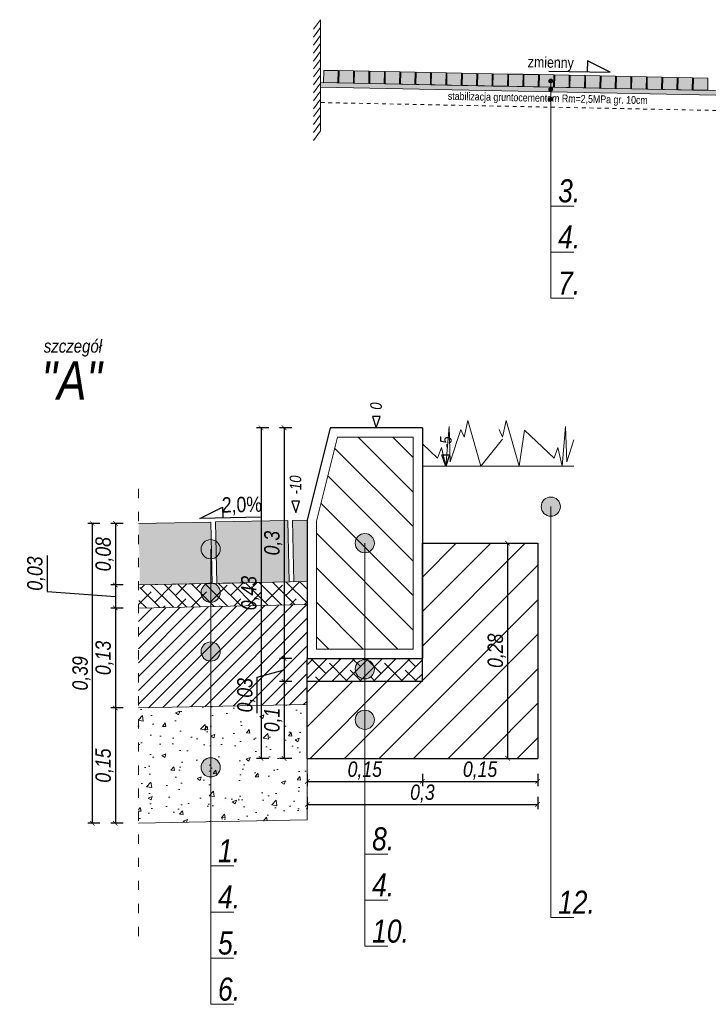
# Model space of a CAD drawing. Header units: millimetres. Extents: x 5589 to 7393, y 2837 to 4100.
# Tile 1 of 5: x 5748 to 6196, y 2837 to 3478. Entities that reach past the tile are written whole.
import ezdxf

# ---------------------------------------------------------------- set-up
doc = ezdxf.new("R2010")
doc.units = ezdxf.units.MM
doc.header["$LTSCALE"] = 0.25
for name, pattern in [('02_DONPL_Floorplan-H_revised$0$A-CZ0304_2000 DASHED', [1, 0.5, -0.5]), ('1', [0, 0]), ('ACAD_ISO03W100', [30, 12, -18]), ('ACAD_ISO10W100', [18, 12, -3, 0, -3])]:
    doc.linetypes.add(name, pattern=pattern)
for name, color, linetype, lineweight in [('!KZ_przekrój normalny', 7, 'Continuous', 13), ('!KZ_wymiary', 7, '1', 5), ('!KZ_wypełnienie', 253, 'Continuous', 13), ('KZ_linie krawędziowe obwiednie przekroj normalny', 7, 'Continuous', 9), ('KZ_opis', 7, 'Continuous', 15), ('KZ_osie', 7, 'ACAD_ISO10W100', 13), ('KZ_wymiary', 7, 'Continuous', 5), ('KZ_zieleń', 74, 'Continuous', 15)]:
    doc.layers.add(name, color=color, linetype=linetype, lineweight=lineweight)
doc.layers.add('KZ_kostka szara', color=253, linetype='Continuous')
doc.layers.add('KZ_wypełnienie szczegóły konstrukcyjne', color=7, linetype='Continuous', lineweight=0, true_color=0x7d7d7d)
doc.styles.get("Standard").update_dxf_attribs({"font": 'ARIALNI.TTF'})
doc.dimstyles.new('szczegóły konstrukcyjne 1_10', dxfattribs={"dimtxt": 10, "dimasz": 3, "dimexe": 3, "dimexo": 0, "dimgap": 1, "dimtad": 1, "dimlfac": 0.002, "dimzin": 9, "dimtxsty": 'Standard', "dimblk": 'ARCHTICK', "dimcen": 2.0005, "dimclrd": 256, "dimclrt": 256, "dimazin": 2, "dimtfac": 1, "dimtmove": 0, "dimatfit": 2, "dimfxl": 5, "dimfxlon": 1, "dimarcsym": 0})

# ---------------------------------------------------------------- blocks, each defined once
blk = doc.blocks.new('_ArchTick')
at = {"color": 0, "linetype": 'ByBlock', "const_width": 0.15}
blk.add_lwpolyline([(-0.5, -0.5), (0.5, 0.5)], dxfattribs=at)
blk = doc.blocks.new('*D311')
at = {"layer": '!KZ_wymiary', "color": 0, "lineweight": -2}
for p, q in [((5924.74, 3212.34), (5916.74, 3212.34)), ((5924.74, 3062.34), (5916.74, 3062.34))]:
    blk.add_line(p, q, dxfattribs=at)
at = {"layer": '!KZ_wymiary', "lineweight": -2}
blk.add_line((5919.74, 3212.34), (5919.74, 3062.34), dxfattribs=at)
at = {"layer": 'Defpoints', "color": 0}
for p in [(5934.74, 3212.34), (5919.74, 3062.34), (5934.74, 3062.34)]:
    blk.add_point(p, dxfattribs=at)
at = {"layer": '!KZ_wymiary', "lineweight": -2, "xscale": 3, "yscale": 3, "zscale": 3}
for p, rotation in [((5919.74, 3212.34), 90), ((5919.74, 3062.34), 270)]:
    blk.add_blockref('_ArchTick', p, dxfattribs=dict(at, rotation=rotation))
at = {"layer": '!KZ_wymiary', "insert": (5912.71, 3137.34), "char_height": 10, "attachment_point": 5, "rotation": 90}
blk.add_mtext('0,3', dxfattribs=at)
blk = doc.blocks.new('*D312')
at = {"layer": '!KZ_wymiary', "color": 0, "lineweight": -2}
for p, q in [((5924.74, 3062.34), (5916.74, 3062.34)), ((5924.74, 3047.34), (5916.74, 3047.34))]:
    blk.add_line(p, q, dxfattribs=at)
at = {"layer": '!KZ_wymiary', "lineweight": -2}
for p, q in [((5919.74, 3062.34), (5919.74, 3047.34)), ((5902.18, 3050.14), (5919.74, 3054.84)), ((5902.18, 3026.64), (5902.18, 3050.14))]:
    blk.add_line(p, q, dxfattribs=at)
at = {"layer": 'Defpoints', "color": 0}
for p in [(5934.74, 3062.34), (5919.74, 3047.34), (5934.74, 3047.34)]:
    blk.add_point(p, dxfattribs=at)
at = {"layer": '!KZ_wymiary', "lineweight": -2, "xscale": 3, "yscale": 3, "zscale": 3}
for p, rotation in [((5919.74, 3062.34), 90), ((5919.74, 3047.34), 270)]:
    blk.add_blockref('_ArchTick', p, dxfattribs=dict(at, rotation=rotation))
at = {"layer": '!KZ_wymiary', "insert": (5895.15, 3038.39), "char_height": 10, "attachment_point": 5, "rotation": 90}
blk.add_mtext('0,03', dxfattribs=at)
blk = doc.blocks.new('*D313')
at = {"layer": '!KZ_wymiary', "color": 0, "lineweight": -2}
for p, q in [((5924.74, 3047.34), (5916.74, 3047.34)), ((5924.74, 2997.34), (5916.74, 2997.34))]:
    blk.add_line(p, q, dxfattribs=at)
at = {"layer": '!KZ_wymiary', "lineweight": -2}
blk.add_line((5919.74, 3047.34), (5919.74, 2997.34), dxfattribs=at)
at = {"layer": 'Defpoints', "color": 0}
for p in [(5934.74, 3047.34), (5919.74, 2997.34), (5934.74, 2997.34)]:
    blk.add_point(p, dxfattribs=at)
at = {"layer": '!KZ_wymiary', "lineweight": -2, "xscale": 3, "yscale": 3, "zscale": 3}
for p, rotation in [((5919.74, 3047.34), 90), ((5919.74, 2997.34), 270)]:
    blk.add_blockref('_ArchTick', p, dxfattribs=dict(at, rotation=rotation))
at = {"layer": '!KZ_wymiary', "insert": (5912.71, 3022.34), "char_height": 10, "attachment_point": 5, "rotation": 90}
blk.add_mtext('0,1', dxfattribs=at)
blk = doc.blocks.new('*D314')
at = {"layer": '!KZ_wymiary', "color": 0, "lineweight": -2}
for p, q in [((6060.11, 3137.33), (6068.11, 3137.33)), ((6060.11, 2997.34), (6068.11, 2997.34))]:
    blk.add_line(p, q, dxfattribs=at)
at = {"layer": '!KZ_wymiary', "lineweight": -2}
blk.add_line((6065.11, 3137.33), (6065.11, 2997.34), dxfattribs=at)
at = {"layer": 'Defpoints', "color": 0}
for p in [(6050.11, 3137.33), (6050.11, 2997.34), (6065.11, 2997.34)]:
    blk.add_point(p, dxfattribs=at)
at = {"layer": '!KZ_wymiary', "lineweight": -2, "xscale": 3, "yscale": 3, "zscale": 3}
for p, rotation in [((6065.11, 3137.33), 90), ((6065.11, 2997.34), 270)]:
    blk.add_blockref('_ArchTick', p, dxfattribs=dict(at, rotation=rotation))
at = {"layer": '!KZ_wymiary', "insert": (6058.08, 3067.33), "char_height": 10, "attachment_point": 5, "rotation": 90}
blk.add_mtext('0,28', dxfattribs=at)
blk = doc.blocks.new('*D315')
at = {"layer": '!KZ_wymiary', "color": 0, "lineweight": -2}
for p, q in [((5934.74, 2987.34), (5934.74, 2979.34)), ((6009.74, 2987.34), (6009.74, 2979.34))]:
    blk.add_line(p, q, dxfattribs=at)
at = {"layer": '!KZ_wymiary', "lineweight": -2}
blk.add_line((5934.74, 2982.34), (6009.74, 2982.34), dxfattribs=at)
at = {"layer": 'Defpoints', "color": 0}
for p in [(6009.74, 2998.06), (5934.74, 2997.34), (6009.74, 2982.34)]:
    blk.add_point(p, dxfattribs=at)
at = {"layer": '!KZ_wymiary', "lineweight": -2, "xscale": 3, "yscale": 3, "zscale": 3, "rotation": 180}
blk.add_blockref('_ArchTick', (5934.74, 2982.34), dxfattribs=at)
at = {"layer": '!KZ_wymiary', "lineweight": -2, "xscale": 3, "yscale": 3, "zscale": 3}
blk.add_blockref('_ArchTick', (6009.74, 2982.34), dxfattribs=at)
at = {"layer": '!KZ_wymiary', "insert": (5972.24, 2989.37), "char_height": 10, "attachment_point": 5}
blk.add_mtext('0,15', dxfattribs=at)
blk = doc.blocks.new('*D316')
at = {"layer": '!KZ_wymiary', "color": 0, "lineweight": -2}
for p, q in [((5934.74, 2972.34), (5934.74, 2964.34)), ((6084.74, 2972.34), (6084.74, 2964.34))]:
    blk.add_line(p, q, dxfattribs=at)
at = {"layer": '!KZ_wymiary', "lineweight": -2}
blk.add_line((5934.74, 2967.34), (6084.74, 2967.34), dxfattribs=at)
at = {"layer": 'Defpoints', "color": 0}
for p in [(5934.74, 2982.34), (6084.74, 2982.34), (6084.74, 2967.34)]:
    blk.add_point(p, dxfattribs=at)
at = {"layer": '!KZ_wymiary', "lineweight": -2, "xscale": 3, "yscale": 3, "zscale": 3}
for p, rotation in [((5934.74, 2967.34), 180.0000001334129), ((6084.74, 2967.34), 1.334129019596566e-07)]:
    blk.add_blockref('_ArchTick', p, dxfattribs=dict(at, rotation=rotation))
at = {"layer": '!KZ_wymiary', "insert": (6009.74, 2974.37), "char_height": 10, "attachment_point": 5, "rotation": 0}
blk.add_mtext('0,3', dxfattribs=at)
blk = doc.blocks.new('*D317')
at = {"layer": '!KZ_wymiary', "color": 0, "lineweight": -2}
for p, q in [((6009.74, 2987.34), (6009.74, 2979.34)), ((6084.74, 2987.34), (6084.74, 2979.34))]:
    blk.add_line(p, q, dxfattribs=at)
at = {"layer": '!KZ_wymiary', "lineweight": -2}
blk.add_line((6009.74, 2982.34), (6084.74, 2982.34), dxfattribs=at)
at = {"layer": 'Defpoints', "color": 0}
for p in [(6009.74, 2997.3), (6084.74, 2996.76), (6084.74, 2982.34)]:
    blk.add_point(p, dxfattribs=at)
at = {"layer": '!KZ_wymiary', "lineweight": -2, "xscale": 3, "yscale": 3, "zscale": 3, "rotation": 180}
blk.add_blockref('_ArchTick', (6009.74, 2982.34), dxfattribs=at)
at = {"layer": '!KZ_wymiary', "lineweight": -2, "xscale": 3, "yscale": 3, "zscale": 3}
blk.add_blockref('_ArchTick', (6084.74, 2982.34), dxfattribs=at)
at = {"layer": '!KZ_wymiary', "insert": (6047.24, 2989.37), "char_height": 10, "attachment_point": 5}
blk.add_mtext('0,15', dxfattribs=at)
blk = doc.blocks.new('*D318')
at = {"layer": '!KZ_wymiary', "color": 0, "lineweight": -2}
for p, q in [((5814.97, 3150.14), (5806.97, 3150.14)), ((5814.97, 3110.14), (5806.97, 3110.14))]:
    blk.add_line(p, q, dxfattribs=at)
at = {"layer": '!KZ_wymiary', "lineweight": -2}
blk.add_line((5809.97, 3150.14), (5809.97, 3110.14), dxfattribs=at)
at = {"layer": 'Defpoints', "color": 0}
for p in [(5824.97, 3150.14), (5809.97, 3110.14), (5824.97, 3110.14)]:
    blk.add_point(p, dxfattribs=at)
at = {"layer": '!KZ_wymiary', "lineweight": -2, "xscale": 3, "yscale": 3, "zscale": 3}
for p, rotation in [((5809.97, 3150.14), 90), ((5809.97, 3110.14), 270)]:
    blk.add_blockref('_ArchTick', p, dxfattribs=dict(at, rotation=rotation))
at = {"layer": '!KZ_wymiary', "insert": (5802.94, 3130.14), "char_height": 10, "attachment_point": 5, "rotation": 90}
blk.add_mtext('0,08', dxfattribs=at)
blk = doc.blocks.new('*D319')
at = {"layer": '!KZ_wymiary', "lineweight": -2}
for p, q in [((5765.54, 3129.3), (5765.54, 3105.8)), ((5809.97, 3110.14), (5809.97, 3095.14)), ((5765.54, 3105.8), (5809.97, 3102.64))]:
    blk.add_line(p, q, dxfattribs=at)
at = {"layer": '!KZ_wymiary', "color": 0, "lineweight": -2}
for p, q in [((5814.97, 3110.14), (5806.97, 3110.14)), ((5814.97, 3095.14), (5806.97, 3095.14))]:
    blk.add_line(p, q, dxfattribs=at)
at = {"layer": 'Defpoints', "color": 0}
for p in [(5824.97, 3110.14), (5809.97, 3095.14), (5824.97, 3095.14)]:
    blk.add_point(p, dxfattribs=at)
at = {"layer": '!KZ_wymiary', "lineweight": -2, "xscale": 3, "yscale": 3, "zscale": 3}
for p, rotation in [((5809.97, 3110.14), 90), ((5809.97, 3095.14), 270)]:
    blk.add_blockref('_ArchTick', p, dxfattribs=dict(at, rotation=rotation))
at = {"layer": '!KZ_wymiary', "insert": (5758.51, 3117.55), "char_height": 10, "attachment_point": 5, "rotation": 90}
blk.add_mtext('0,03', dxfattribs=at)
blk = doc.blocks.new('*D320')
at = {"layer": '!KZ_wymiary', "color": 0, "lineweight": -2}
for p, q in [((5814.97, 3095.14), (5806.97, 3095.14)), ((5814.97, 3030.13), (5806.97, 3030.13))]:
    blk.add_line(p, q, dxfattribs=at)
at = {"layer": '!KZ_wymiary', "lineweight": -2}
blk.add_line((5809.97, 3095.14), (5809.97, 3030.13), dxfattribs=at)
at = {"layer": 'Defpoints', "color": 0}
for p in [(5824.97, 3095.14), (5809.97, 3030.13), (5824.97, 3030.13)]:
    blk.add_point(p, dxfattribs=at)
at = {"layer": '!KZ_wymiary', "lineweight": -2, "xscale": 3, "yscale": 3, "zscale": 3}
for p, rotation in [((5809.97, 3095.14), 90), ((5809.97, 3030.13), 270)]:
    blk.add_blockref('_ArchTick', p, dxfattribs=dict(at, rotation=rotation))
at = {"layer": '!KZ_wymiary', "insert": (5802.94, 3062.63), "char_height": 10, "attachment_point": 5, "rotation": 90}
blk.add_mtext('0,13', dxfattribs=at)
blk = doc.blocks.new('*D321')
at = {"layer": '!KZ_wymiary', "color": 0, "lineweight": -2}
for p, q in [((5799.97, 3150.14), (5791.97, 3150.14)), ((5799.97, 2955.13), (5791.97, 2955.13))]:
    blk.add_line(p, q, dxfattribs=at)
at = {"layer": '!KZ_wymiary', "lineweight": -2}
blk.add_line((5794.97, 3150.14), (5794.97, 2955.13), dxfattribs=at)
at = {"layer": 'Defpoints', "color": 0}
for p in [(5809.97, 3150.14), (5794.97, 2955.13), (5809.97, 2955.13)]:
    blk.add_point(p, dxfattribs=at)
at = {"layer": '!KZ_wymiary', "lineweight": -2, "xscale": 3, "yscale": 3, "zscale": 3}
for p, rotation in [((5794.97, 3150.14), 90), ((5794.97, 2955.13), 270)]:
    blk.add_blockref('_ArchTick', p, dxfattribs=dict(at, rotation=rotation))
at = {"layer": '!KZ_wymiary', "insert": (5787.94, 3052.64), "char_height": 10, "attachment_point": 5, "rotation": 90}
blk.add_mtext('0,39', dxfattribs=at)
blk = doc.blocks.new('*D322')
at = {"layer": '!KZ_wymiary', "color": 0, "lineweight": -2}
for p, q in [((5909.74, 3212.34), (5901.74, 3212.34)), ((5909.74, 2997.34), (5901.74, 2997.34))]:
    blk.add_line(p, q, dxfattribs=at)
at = {"layer": '!KZ_wymiary', "lineweight": -2}
blk.add_line((5904.74, 3212.34), (5904.74, 2997.34), dxfattribs=at)
at = {"layer": 'Defpoints', "color": 0}
for p in [(5919.74, 3212.34), (5904.74, 2997.34), (5919.74, 2997.34)]:
    blk.add_point(p, dxfattribs=at)
at = {"layer": '!KZ_wymiary', "lineweight": -2, "xscale": 3, "yscale": 3, "zscale": 3}
for p, rotation in [((5904.74, 3212.34), 90), ((5904.74, 2997.34), 270)]:
    blk.add_blockref('_ArchTick', p, dxfattribs=dict(at, rotation=rotation))
at = {"layer": '!KZ_wymiary', "insert": (5897.71, 3104.84), "char_height": 10, "attachment_point": 5, "rotation": 90}
blk.add_mtext('0,43', dxfattribs=at)
blk = doc.blocks.new('*D323')
at = {"layer": '!KZ_wymiary', "color": 0, "lineweight": -2}
for p, q in [((5814.97, 3030.14), (5806.97, 3030.14)), ((5814.97, 2955.13), (5806.97, 2955.13))]:
    blk.add_line(p, q, dxfattribs=at)
at = {"layer": '!KZ_wymiary', "lineweight": -2}
blk.add_line((5809.97, 3030.14), (5809.97, 2955.13), dxfattribs=at)
at = {"layer": 'Defpoints', "color": 0}
for p in [(5824.97, 3030.14), (5809.97, 2955.13), (5825.17, 2955.13)]:
    blk.add_point(p, dxfattribs=at)
at = {"layer": '!KZ_wymiary', "lineweight": -2, "xscale": 3, "yscale": 3, "zscale": 3}
for p, rotation in [((5809.97, 3030.14), 90), ((5809.97, 2955.13), 270)]:
    blk.add_blockref('_ArchTick', p, dxfattribs=dict(at, rotation=rotation))
at = {"layer": '!KZ_wymiary', "insert": (5802.94, 2992.64), "char_height": 10, "attachment_point": 5, "rotation": 90}
blk.add_mtext('0,15', dxfattribs=at)

msp = doc.modelspace()

# ---------------------------------------------------------------- hatches: boundary and pattern name
at = {"layer": '!KZ_przekrój normalny'}
h = msp.add_hatch(color=256, dxfattribs=at)
edge = h.paths.add_edge_path()
edge.add_arc((6093.238, 3437.965), 1.25, 0, 360)
h = msp.add_hatch(color=256, dxfattribs=at)
edge = h.paths.add_edge_path()
edge.add_arc((6093.238, 3437.965), 1.25, 0, 360)
h = msp.add_hatch(color=256, dxfattribs=at)
edge = h.paths.add_edge_path()
edge.add_arc((6093.238, 3437.965), 1.25, 0, 360)
h = msp.add_hatch(color=256, dxfattribs=at)
edge = h.paths.add_edge_path()
edge.add_arc((6093.238, 3432.541), 1.25, 180, 540, ccw=False)
h = msp.add_hatch(color=256, dxfattribs=at)
edge = h.paths.add_edge_path()
edge.add_arc((6093.238, 3432.541), 1.25, 180, 540, ccw=False)
h = msp.add_hatch(color=256, dxfattribs=at)
edge = h.paths.add_edge_path()
edge.add_arc((6093.238, 3432.541), 1.25, 180, 540, ccw=False)
h = msp.add_hatch(color=256, dxfattribs=at)
edge = h.paths.add_edge_path()
edge.add_arc((6093.238, 3426.172), 1.25, 180, 540, ccw=False)
h = msp.add_hatch(color=256, dxfattribs=at)
edge = h.paths.add_edge_path()
edge.add_arc((6093.238, 3426.172), 1.25, 180, 540, ccw=False)
h = msp.add_hatch(color=256, dxfattribs=at)
edge = h.paths.add_edge_path()
edge.add_arc((6093.238, 3426.172), 1.25, 180, 540, ccw=False)
h = msp.add_hatch(color=256, dxfattribs=at)
edge = h.paths.add_edge_path()
edge.add_arc((5871.987, 3133.411), 6.25, 180, 540, ccw=False)
h = msp.add_hatch(color=256, dxfattribs=at)
edge = h.paths.add_edge_path()
edge.add_arc((5871.987, 3105.169), 6.25, 180, 540, ccw=False)
h = msp.add_hatch(color=256, dxfattribs=at)
edge = h.paths.add_edge_path()
edge.add_arc((5871.987, 3105.169), 6.25, 180, 540, ccw=False)
h = msp.add_hatch(color=256, dxfattribs=at)
edge = h.paths.add_edge_path()
edge.add_arc((5871.987, 3105.169), 6.25, 180, 540, ccw=False)
h = msp.add_hatch(color=256, dxfattribs=at)
edge = h.paths.add_edge_path()
edge.add_arc((5871.987, 3066.795), 6.25, 180, 540, ccw=False)
h = msp.add_hatch(color=256, dxfattribs=at)
edge = h.paths.add_edge_path()
edge.add_arc((5871.987, 3066.795), 6.25, 180, 540, ccw=False)
h = msp.add_hatch(color=256, dxfattribs=at)
edge = h.paths.add_edge_path()
edge.add_arc((5871.987, 3066.795), 6.25, 180, 540, ccw=False)
h = msp.add_hatch(color=256, dxfattribs=at)
edge = h.paths.add_edge_path()
edge.add_arc((5871.987, 2991.455), 6.25, 180, 540, ccw=False)
h = msp.add_hatch(color=256, dxfattribs=at)
edge = h.paths.add_edge_path()
edge.add_arc((5871.987, 2991.455), 6.25, 180, 540, ccw=False)
h = msp.add_hatch(color=256, dxfattribs=at)
edge = h.paths.add_edge_path()
edge.add_arc((5871.987, 2991.455), 6.25, 180, 540, ccw=False)
at = {"layer": '!KZ_wypełnienie'}
h = msp.add_hatch(dxfattribs=at)
h.set_pattern_fill('ANSI31', color=253, scale=2, style=0)
h.set_pattern_definition([(45, (2505.432, 512.279), (-4.490128, 4.490128), [])])
h.paths.add_polyline_path([(5934.738, 3032.325), (5824.97, 3030.13), (5824.97, 3095.13), (5934.738, 3097.325)])
at = {"layer": '!KZ_wypełnienie', "lineweight": 5}
h = msp.add_hatch(dxfattribs=at)
h.set_pattern_fill('AR-CONC', color=256, scale=0.15, angle=0.630115, style=0)
h.set_pattern_definition([(50.6301, (2505.432, 512.28), (27.35234, -2.09019), [2.8575, -31.4325]), (355.6301, (2505.432, 512.28), (-5.60136, 28.59866), [2.286, -25.14609]), (101.08156, (2507.71, 512.105), (21.75098, 26.50847), [2.4285, -26.71354]), (46.8143, (2505.348, 519.9), (40.72875, -5.8588), [4.28625, -47.14875]), (97.2657, (2508.742, 519.41), (35.2003, 37.5033), [3.64275, -40.07034]), (351.8143, (2505.35, 519.9), (35.2003, 37.5033), [3.429, -37.71896]), (21.6301, (2509.179, 518.035), (22.90948, -15.08875), [2.8575, -31.4325]), (326.6301, (2509.18, 518.035), (8.9659, 27.72847), [2.286, -25.146]), (72.08156, (2511.088, 516.778), (31.87539, 12.63972), [2.4285, -26.71349]), (38.13011, (2505.432, 512.279), (0.32378, 12.687584), [0, -24.8412, 0, -25.527, 0, -25.24125]), (8.1301, (2505.432, 512.279), (9.857085, 15.136403), [0, -14.5542, 0, -24.2697, 0, -9.62025]), (328.13011, (2496.936, 512.186), (20.34681, -0.63559), [0, -9.525, 0, -29.718, 0, -39.4335]), (318.1301, (2493.126, 512.144), (22.17609, 4.0581), [0, -12.3825, 0, -19.7358, 0, -28.0035])])
h.paths.add_polyline_path([(5934.937, 2957.329), (5824.97, 2955.13), (5824.97, 3030.121), (5934.738, 3032.316)])
at = {"layer": 'KZ_kostka szara'}
for color, points in [(2, [(5945.356, 3436.939), (5945.516, 3444.938), (5954.912, 3444.75), (5954.752, 3436.751)]), (2, [(5955.38, 3436.739), (5955.54, 3444.737), (5964.936, 3444.549), (5964.776, 3436.551)]), (2, [(5965.404, 3436.538), (5965.564, 3444.537), (5974.96, 3444.349), (5974.8, 3436.35)]), (2, [(5975.428, 3436.338), (5975.588, 3444.336), (5984.984, 3444.148), (5984.824, 3436.15)]), (2, [(5985.452, 3436.137), (5985.612, 3444.136), (5995.008, 3443.948), (5994.848, 3435.95)]), (2, [(5995.476, 3435.937), (5995.636, 3443.935), (6005.032, 3443.747), (6004.872, 3435.749)]), (2, [(6005.5, 3435.737), (6005.66, 3443.735), (6015.056, 3443.547), (6014.896, 3435.549)]), (2, [(6015.524, 3435.536), (6015.684, 3443.534), (6025.08, 3443.347), (6024.92, 3435.348)]), (2, [(6025.548, 3435.336), (6025.708, 3443.334), (6035.104, 3443.146), (6034.944, 3435.148)]), (2, [(6035.572, 3435.135), (6035.732, 3443.133), (6045.128, 3442.946), (6044.968, 3434.947)]), (2, [(6045.596, 3434.935), (6045.756, 3442.933), (6055.152, 3442.745), (6054.992, 3434.747)]), (2, [(6055.62, 3434.734), (6055.78, 3442.733), (6065.176, 3442.545), (6065.016, 3434.546)]), (2, [(6065.644, 3434.534), (6065.804, 3442.532), (6075.2, 3442.344), (6075.04, 3434.346)]), (2, [(6075.668, 3434.333), (6075.828, 3442.332), (6085.224, 3442.144), (6085.064, 3434.145)]), (2, [(6085.692, 3434.133), (6085.852, 3442.131), (6095.248, 3441.943), (6095.088, 3433.945)]), (2, [(6095.716, 3433.932), (6095.876, 3441.931), (6105.272, 3441.743), (6105.112, 3433.744)]), (2, [(6105.74, 3433.732), (6105.9, 3441.73), (6115.296, 3441.542), (6115.136, 3433.544)]), (2, [(6115.764, 3433.531), (6115.924, 3441.53), (6125.32, 3441.342), (6125.16, 3433.343)]), (2, [(6125.788, 3433.331), (6125.948, 3441.329), (6135.344, 3441.141), (6135.184, 3433.143)]), (2, [(6135.812, 3433.13), (6135.972, 3441.129), (6145.368, 3440.941), (6145.208, 3432.942)]), (2, [(6145.836, 3432.93), (6145.996, 3440.928), (6155.392, 3440.74), (6155.232, 3432.742)]), (2, [(6155.86, 3432.729), (6156.02, 3440.728), (6165.416, 3440.54), (6165.256, 3432.541)]), (2, [(6165.884, 3432.529), (6166.044, 3440.527), (6175.44, 3440.339), (6175.28, 3432.341)]), (2, [(6175.908, 3432.328), (6176.068, 3440.327), (6185.464, 3440.139), (6185.304, 3432.14)]), (2, [(6185.932, 3432.128), (6186.092, 3440.126), (6195.488, 3439.938), (6195.328, 3431.94)]), (256, [(5923.01, 3112.096), (5922.21, 3152.088), (5875.229, 3151.148), (5876.029, 3111.156)]), (256, [(5934.738, 3112.33), (5934.738, 3152.338), (5925.349, 3152.15), (5926.149, 3112.158)]), (256, [(5872.89, 3111.093), (5872.09, 3151.085), (5825.11, 3150.146), (5825.909, 3110.154)])]:
    msp.add_hatch(color=color, dxfattribs=at).paths.add_polyline_path(points)
at = {"layer": 'KZ_opis'}
h = msp.add_hatch(color=256, dxfattribs=at)
edge = h.paths.add_edge_path()
edge.add_arc((6093.238, 3161.111), 6.25, 180, 540, ccw=False)
h = msp.add_hatch(color=256, dxfattribs=at)
edge = h.paths.add_edge_path()
edge.add_arc((5972.238, 3137.338), 6.25, 180, 540, ccw=False)
h = msp.add_hatch(color=256, dxfattribs=at)
edge = h.paths.add_edge_path()
edge.add_arc((5972.238, 3055.291), 6.25, 180, 540, ccw=False)
h = msp.add_hatch(color=256, dxfattribs=at)
edge = h.paths.add_edge_path()
edge.add_arc((5972.238, 3022.449), 6.25, 180, 540, ccw=False)
at = {"layer": 'KZ_wypełnienie szczegóły konstrukcyjne'}
h = msp.add_hatch(dxfattribs=at)
h.set_pattern_fill('ANSI38', color=256, scale=0.4, angle=360, style=0)
h.set_pattern_definition([(135, (32284.7279, -11206.836), (0.898025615, 0.89802561), []), (45, (32284.7279, -11206.836), (2.69407684, 0.898025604), [3.175, -1.905])])
h.paths.add_polyline_path([(6243.491, 3427.976), (6243.491, 3430.977), (6005.06, 3435.745), (5958.491, 3436.677), (5943.491, 3436.977), (5943.491, 3433.976), (5958.491, 3433.676), (6005.06, 3432.744)])
h = msp.add_hatch(dxfattribs=at)
h.set_pattern_fill('ANSI31', color=256, scale=5, angle=90, style=0)
h.set_pattern_definition([(135, (-135925.683, -70516.008), (-11.2253202, -11.2253202), [])])
h.paths.add_polyline_path([(6003.738, 3068.338), (6003.738, 3206.338), (5954.422, 3206.338), (5940.738, 3151.6), (5940.738, 3068.338)])
h = msp.add_hatch(dxfattribs=at)
h.set_pattern_fill('ANSI31', color=256, scale=5, angle=360, style=0)
h.set_pattern_definition([(45, (-135900.683, -69916.571), (-11.2253202, 11.2253202), [])])
h.paths.add_polyline_path([(5934.738, 3047.338), (6009.738, 3047.338), (6009.738, 3137.338), (6084.738, 3137.338), (6084.738, 2997.338), (5934.738, 2997.338)])
h = msp.add_hatch(dxfattribs=at)
h.set_pattern_fill('ANSI38', color=256, scale=2, angle=360, style=0)
h.set_pattern_definition([(135, (133970.327, -70094.7524), (4.49012807, 4.49012805), []), (45, (133970.327, -70094.7524), (13.4703842, 4.49012802), [15.875, -9.525])])
h.paths.add_polyline_path([(5934.738, 3097.325), (5934.738, 3112.33), (5825.909, 3110.154), (5824.97, 3095.13)])
h = msp.add_hatch(dxfattribs=at)
h.set_pattern_fill('ANSI38', color=256, scale=2, angle=360, style=0)
h.set_pattern_definition([(45, (-135900.683, -69916.571), (-4.49012806, 4.49012806), []), (135, (-135900.683, -69916.571), (-13.47038418, 4.49012806), [15.875, -9.525])])
h.paths.add_polyline_path([(5934.738, 3047.338), (6009.738, 3047.338), (6009.738, 3062.338), (5934.738, 3062.338)])

# ---------------------------------------------------------------- linework, layer by layer
at = {"layer": '!KZ_przekrój normalny', "lineweight": 30}
for p, q in [((6009.738, 3212.338), (6009.738, 3062.338)), ((5934.738, 2997.338), (5934.738, 3062.338)), ((5934.738, 3062.338), (6009.738, 3062.338)), ((6009.738, 3047.338), (5934.738, 3047.338)), ((5934.738, 2997.338), (6084.738, 2997.338))]:
    msp.add_line(p, q, dxfattribs=at)
for points in [[(6009.738, 3212.338), (5949.738, 3212.338), (5934.738, 3152.338), (5934.738, 3062.338), (6009.738, 3062.338)], [(6009.738, 3047.338), (6009.738, 3137.338), (6084.738, 3137.338), (6084.738, 2997.338)]]:
    msp.add_lwpolyline(points, dxfattribs=at)
at = {"layer": '!KZ_przekrój normalny'}
for centre, radius in [((6093.238, 3437.965), 1.25), ((6093.238, 3437.965), 1.25), ((6093.238, 3437.965), 1.25), ((6093.238, 3432.541), 1.25), ((6093.238, 3432.541), 1.25), ((6093.238, 3432.541), 1.25), ((6093.238, 3426.172), 1.25), ((6093.238, 3426.172), 1.25), ((6093.238, 3426.172), 1.25), ((5871.987, 3133.411), 6.25), ((5871.987, 3105.169), 6.25), ((5871.987, 3105.169), 6.25), ((5871.987, 3105.169), 6.25), ((5871.987, 3066.795), 6.25), ((5871.987, 3066.795), 6.25), ((5871.987, 3066.795), 6.25), ((5871.987, 2991.455), 6.25), ((5871.987, 2991.455), 6.25), ((5871.987, 2991.455), 6.25)]:
    msp.add_circle(centre, radius, dxfattribs=at)
at = {"layer": 'KZ_linie krawędziowe obwiednie przekroj normalny'}
for p, q in [((5945.356, 3436.939), (5945.516, 3444.938)), ((5954.78, 3436.751), (5954.94, 3444.749)), ((5955.38, 3436.739), (5955.54, 3444.737)), ((5964.804, 3436.55), (5964.964, 3444.549)), ((5965.404, 3436.538), (5965.564, 3444.537)), ((5974.828, 3436.35), (5974.988, 3444.348)), ((5974.828, 3436.35), (5974.988, 3444.348)), ((5975.428, 3436.338), (5975.588, 3444.336)), ((5984.852, 3436.149), (5985.012, 3444.148)), ((5985.452, 3436.137), (5985.612, 3444.136)), ((5994.876, 3435.949), (5995.036, 3443.947)), ((5995.476, 3435.937), (5995.636, 3443.935)), ((6004.9, 3435.749), (6005.06, 3443.747)), ((6004.9, 3435.749), (6005.06, 3443.747)), ((6005.5, 3435.737), (6005.66, 3443.735)), ((6014.924, 3435.548), (6015.084, 3443.546)), ((6015.524, 3435.536), (6015.684, 3443.534)), ((6024.948, 3435.348), (6025.108, 3443.346)), ((6025.548, 3435.336), (6025.708, 3443.334)), ((6034.972, 3435.147), (6035.132, 3443.145)), ((6035.572, 3435.135), (6035.732, 3443.133)), ((6044.996, 3434.947), (6045.156, 3442.945)), ((6045.596, 3434.935), (6045.756, 3442.933)), ((6055.02, 3434.746), (6055.18, 3442.745)), ((6055.62, 3434.734), (6055.78, 3442.733)), ((6065.044, 3434.546), (6065.204, 3442.544)), ((6065.644, 3434.534), (6065.804, 3442.532)), ((6075.068, 3434.345), (6075.228, 3442.344)), ((6075.668, 3434.333), (6075.828, 3442.332)), ((6085.092, 3434.145), (6085.252, 3442.143)), ((6085.692, 3434.133), (6085.852, 3442.131)), ((6095.116, 3433.944), (6095.276, 3441.943)), ((6095.716, 3433.932), (6095.876, 3441.931)), ((6105.14, 3433.744), (6105.3, 3441.742)), ((6105.74, 3433.732), (6105.9, 3441.73)), ((6115.164, 3433.543), (6115.324, 3441.542)), ((6115.764, 3433.531), (6115.924, 3441.53)), ((6125.188, 3433.343), (6125.348, 3441.341)), ((6125.788, 3433.331), (6125.948, 3441.329)), ((6135.212, 3433.142), (6135.372, 3441.141)), ((6135.812, 3433.13), (6135.972, 3441.129)), ((6145.236, 3432.942), (6145.396, 3440.94)), ((6145.836, 3432.93), (6145.996, 3440.928)), ((6155.26, 3432.741), (6155.42, 3440.74)), ((6155.86, 3432.729), (6156.02, 3440.728)), ((6165.284, 3432.541), (6165.444, 3440.539)), ((6165.884, 3432.529), (6166.044, 3440.527)), ((6175.308, 3432.34), (6175.468, 3440.339)), ((6175.908, 3432.328), (6176.068, 3440.327)), ((6185.332, 3432.14), (6185.492, 3440.138)), ((6185.932, 3432.128), (6186.092, 3440.126)), ((6195.356, 3431.939), (6195.516, 3439.938)), ((6243.491, 3430.977), (5943.491, 3436.977)), ((5945.356, 3436.939), (5954.752, 3436.751)), ((5955.38, 3436.739), (5964.776, 3436.551)), ((5965.404, 3436.538), (5974.8, 3436.35)), ((5975.428, 3436.338), (5984.824, 3436.15)), ((5985.452, 3436.137), (5994.848, 3435.95)), ((5995.476, 3435.937), (6004.872, 3435.749)), ((6005.5, 3435.737), (6014.896, 3435.549)), ((6015.524, 3435.536), (6024.92, 3435.348)), ((6025.548, 3435.336), (6034.944, 3435.148)), ((6035.572, 3435.135), (6044.968, 3434.947)), ((6045.596, 3434.935), (6054.992, 3434.747)), ((6055.62, 3434.734), (6065.016, 3434.546)), ((6065.644, 3434.534), (6075.04, 3434.346)), ((6075.668, 3434.333), (6085.064, 3434.145)), ((6085.692, 3434.133), (6095.088, 3433.945)), ((6095.716, 3433.932), (6105.112, 3433.744)), ((6105.74, 3433.732), (6115.136, 3433.544)), ((6115.764, 3433.531), (6125.16, 3433.343)), ((6125.788, 3433.331), (6135.184, 3433.143)), ((6135.812, 3433.13), (6145.208, 3432.942)), ((6145.836, 3432.93), (6155.232, 3432.742)), ((6155.86, 3432.729), (6165.256, 3432.541)), ((6165.884, 3432.529), (6175.28, 3432.341)), ((6175.908, 3432.328), (6185.304, 3432.14)), ((6185.932, 3432.128), (6195.328, 3431.94)), ((6108.338, 3187.338), (6009.738, 3187.338)), ((5923.01, 3112.096), (5922.21, 3152.088)), ((5926.009, 3112.156), (5925.209, 3152.148)), ((5872.89, 3111.093), (5872.09, 3151.085)), ((5875.889, 3111.153), (5875.09, 3151.145)), ((5824.97, 3110.135), (5934.738, 3112.33)), ((5872.89, 3111.093), (5825.909, 3110.154)), ((5923.01, 3112.096), (5876.029, 3111.156)), ((5934.738, 3112.33), (5926.149, 3112.158)), ((5934.738, 3062.338), (6009.738, 3062.338)), ((5934.738, 2997.338), (5934.738, 2957.325))]:
    msp.add_line(p, q, dxfattribs=at)
at = {"layer": 'KZ_linie krawędziowe obwiednie przekroj normalny', "lineweight": 9}
msp.add_line((6003.738, 3206.338), (6003.738, 3068.338), dxfattribs=at)
at = {"layer": 'KZ_linie krawędziowe obwiednie przekroj normalny', "lineweight": 5}
msp.add_line((6009.77, 3137.338), (6084.738, 3137.338), dxfattribs=at)
at = {"layer": 'KZ_linie krawędziowe obwiednie przekroj normalny'}
for points in [[(5954.94, 3444.749), (5945.516, 3444.938)], [(5964.964, 3444.549), (5955.54, 3444.737)], [(5974.988, 3444.348), (5965.564, 3444.537)], [(5985.012, 3444.148), (5975.588, 3444.336)], [(5995.036, 3443.947), (5985.612, 3444.136)], [(6005.06, 3443.747), (5995.636, 3443.935)], [(6015.084, 3443.546), (6005.66, 3443.735)], [(6025.108, 3443.346), (6015.684, 3443.534)], [(6035.132, 3443.145), (6025.708, 3443.334)], [(6045.156, 3442.945), (6035.732, 3443.133)], [(6055.18, 3442.745), (6045.756, 3442.933)], [(6065.204, 3442.544), (6055.78, 3442.733)], [(6075.228, 3442.344), (6065.804, 3442.532)], [(6085.252, 3442.143), (6075.828, 3442.332)], [(6095.276, 3441.943), (6085.852, 3442.131)], [(6105.3, 3441.742), (6095.876, 3441.931)], [(6115.324, 3441.542), (6105.9, 3441.73)], [(6125.348, 3441.341), (6115.924, 3441.53)], [(6135.372, 3441.141), (6125.948, 3441.329)], [(6145.396, 3440.94), (6135.972, 3441.129)], [(6155.42, 3440.74), (6145.996, 3440.928)], [(6165.444, 3440.539), (6156.02, 3440.728)], [(6175.468, 3440.339), (6166.044, 3440.527)], [(6185.492, 3440.138), (6176.068, 3440.327)], [(6195.516, 3439.938), (6186.092, 3440.126)], [(5943.491, 3433.976), (6243.491, 3427.976)], [(5875.09, 3151.145), (5922.21, 3152.088)], [(5925.209, 3152.148), (5934.738, 3152.338)], [(5824.97, 3150.143), (5872.09, 3151.085)], [(5934.738, 3097.325), (5824.97, 3095.13)], [(6009.738, 3062.338), (6009.738, 3047.338)], [(5934.738, 3032.325), (5824.97, 3030.13)], [(5934.738, 2957.325), (5824.97, 2955.13)]]:
    msp.add_lwpolyline(points, dxfattribs=at)
at = {"layer": 'KZ_linie krawędziowe obwiednie przekroj normalny', "lineweight": 9}
msp.add_lwpolyline([(6003.738, 3206.338), (5954.422, 3206.338), (5940.738, 3151.6), (5940.738, 3068.338), (6003.738, 3068.338)], dxfattribs=at)
at = {"layer": 'KZ_opis', "lineweight": 5}
for p, q in [((6093.238, 3437.965), (6093.238, 3296.677)), ((6093.238, 3356.677), (6108.238, 3356.677)), ((6093.238, 3326.677), (6108.238, 3326.677)), ((6093.238, 3296.677), (6108.238, 3296.677)), ((6093.238, 3161.111), (6093.238, 2893.899)), ((5871.987, 3133.411), (5871.987, 2837.322)), ((5972.238, 3137.338), (5972.238, 2875.082)), ((5972.238, 2935.082), (5987.238, 2935.082)), ((5871.987, 2927.322), (5886.987, 2927.322)), ((5972.238, 2905.082), (5987.238, 2905.082)), ((5871.987, 2897.322), (5886.987, 2897.322)), ((6093.238, 2893.899), (6108.238, 2893.899)), ((5972.238, 2875.082), (5987.238, 2875.082)), ((5871.987, 2867.322), (5886.987, 2867.322)), ((5871.987, 2837.322), (5886.987, 2837.322))]:
    msp.add_line(p, q, dxfattribs=at)
at = {"layer": 'KZ_opis', "lineweight": 30}
for points in [[(6092.011, 3444.469), (6131.995, 3443.67), (6117.125, 3451.079), (6116.983, 3443.97)], [(5904.828, 3154.201), (5864.844, 3153.402), (5879.713, 3160.811), (5879.855, 3153.702)]]:
    msp.add_lwpolyline(points, dxfattribs=at)
at = {"layer": 'KZ_opis', "color": 1, "lineweight": 30}
for points in [[(5977.238, 3219.838), (5979.738, 3212.338), (5982.238, 3219.838)], [(6027.435, 3194.838), (6024.935, 3187.338), (6022.435, 3194.838)], [(5924.807, 3164.69), (5927.307, 3157.19), (5929.807, 3164.69)]]:
    msp.add_lwpolyline(points, close=True, dxfattribs=at)
at = {"layer": 'KZ_opis'}
for centre in [(6093.238, 3161.111), (5972.238, 3137.338), (5972.238, 3055.291), (5972.238, 3022.449)]:
    msp.add_circle(centre, 6.25, dxfattribs=at)
at = {"layer": 'KZ_osie', "linetype": 'ACAD_ISO03W100', "ltscale": 2}
msp.add_line((5824.97, 3172.695), (5824.97, 2878.069), dxfattribs=at)
at = {"layer": 'KZ_wymiary'}
for p, q in [((5938.956, 3471.648), (5943.491, 3477.887)), ((5938.956, 3466.482), (5943.491, 3472.72)), ((5943.491, 3477.887), (5943.491, 3405.562)), ((5938.956, 3461.316), (5943.491, 3467.554)), ((5938.956, 3456.15), (5943.491, 3462.388)), ((5938.956, 3450.984), (5943.491, 3457.222)), ((5938.956, 3445.818), (5943.491, 3452.056)), ((5938.956, 3440.652), (5943.491, 3446.89)), ((5938.956, 3435.486), (5943.491, 3441.724)), ((5938.956, 3430.32), (5943.491, 3436.558)), ((5938.956, 3425.154), (5943.491, 3431.392)), ((5938.956, 3419.988), (5943.491, 3426.226)), ((5938.956, 3414.822), (5943.491, 3421.06)), ((5938.956, 3409.655), (5943.491, 3415.894)), ((5938.956, 3404.489), (5943.491, 3410.728)), ((5938.956, 3399.323), (5943.491, 3405.562)), ((6009.738, 3212.338), (6009.738, 3187.338))]:
    msp.add_line(p, q, dxfattribs=at)
at = {"layer": 'KZ_wymiary', "color": 7, "linetype": '02_DONPL_Floorplan-H_revised$0$A-CZ0304_2000 DASHED', "lineweight": 9, "ltscale": 20}
msp.add_lwpolyline([(5943.491, 3423.976), (6240.527, 3418.035)], dxfattribs=at)
at = {"layer": 'KZ_zieleń'}
for points in [[(6061.743, 3205.07), (6047.752, 3187.338), (6039.337, 3217.082), (6036.931, 3206.271), (6034.775, 3211.329), (6027.886, 3190.288), (6027.1, 3213.294), (6024.935, 3187.338), (6022.18, 3199.529), (6019.62, 3192.646), (6009.736, 3202.02)], [(6072.745, 3187.338), (6064.33, 3217.082), (6061.923, 3206.271), (6059.768, 3211.329)], [(6108.338, 3204.636), (6103.641, 3190.288), (6102.854, 3213.294), (6100.69, 3187.338), (6097.935, 3199.529), (6095.375, 3192.646), (6076.091, 3210.934), (6072.745, 3187.338)]]:
    msp.add_lwpolyline(points, dxfattribs=at)

# ---------------------------------------------------------------- texts
at = {"layer": 'KZ_opis'}
for s, width, gutter_width, heights, insert, char_height, attachment_point, rotation in [('{\\fArial Narrow|b0|i0|c238|p34;zmienny}', 0.43954, 0, [0.0935], (6078.419, 3453.941), 7, 1, 358.824169), ('{\\fArial Narrow|b0|i0|c238|p34;stabilizacja gruntocementem Rm=2,5MPa gr. 10cm}', 152.61329, 12.5, [0], (6156.245, 3421.481), 5, 9, 358.767141), ('3.', 0.1, 12.5, [0], (6098.023, 3374.056), 15, 1, 360), ('4.', 0.1, 12.5, [0], (6098.023, 3344.056), 15, 1, 360), ('7.', 0.1, 12.5, [0], (6098.023, 3314.056), 15, 1, 360), ('{\\fArial Narrow|b0|i0|c238|p34;2,0%}', 0.43954, 0, [0.0935], (5905.219, 3167.733), 10, 3, 1.175831), ('8.', 0.1, 12.5, [0], (5977.023, 2952.46), 15, 1, 359.999999), ('1.', 0.1, 12.5, [0], (5876.771, 2944.701), 15, 1, 359.999999), ('4.', 0.1, 12.5, [0], (5977.023, 2922.46), 15, 1, 359.999999), ('4.', 0.1, 12.5, [0], (5876.771, 2914.701), 15, 1, 359.999999), ('12.', 0.1, 12.5, [0], (6098.023, 2911.278), 15, 1, 359.999999), ('10.', 0.1, 12.5, [0], (5977.023, 2892.46), 15, 1, 359.999999), ('5.', 0.1, 12.5, [0], (5876.771, 2884.701), 15, 1, 359.999999), ('6.', 0.1, 12.5, [0], (5876.771, 2854.701), 15, 1, 359.999999)]:
    msp.add_mtext_dynamic_manual_height_columns(s, width=width, gutter_width=gutter_width, heights=heights, dxfattribs=dict(at, insert=insert, char_height=char_height, attachment_point=attachment_point, rotation=rotation))
at = {"layer": 'KZ_opis', "insert": (5801.309, 3269.77), "char_height": 25, "attachment_point": 3}
msp.add_mtext_dynamic_manual_height_columns('\\pxi0.25217;{\\H0.34x;szczegół\\P\\pi0.24829;}"A"', width=0.3, gutter_width=12.5, heights=[0], dxfattribs=at)
at = {"layer": 'KZ_opis', "color": 1, "char_height": 7.5, "rotation": 90}
for s, insert, attachment_point in [('0', (5975.841, 3224.139), 1), ('-5', (6028.832, 3199.139), 7), ('-10', (5923.41, 3168.99), 1)]:
    msp.add_mtext_dynamic_manual_height_columns(s, width=0.34808, gutter_width=12.5, heights=[0], dxfattribs=dict(at, insert=insert, attachment_point=attachment_point))

# ---------------------------------------------------------------- dimensions: what is measured, and where the dimension line sits
at = {"layer": '!KZ_wymiary'}
for p1, p2, distance, picture, middle in [((5919.738, 3212.338), (5919.738, 2997.338), -15, '*D322', (5897.708, 3104.838)), ((5809.97, 3150.143), (5809.97, 2955.13), -15, '*D321', (5787.94, 3052.636)), ((5824.97, 3150.143), (5824.97, 3110.141), -15, '*D318', (5802.94, 3130.142)), ((6050.109, 3137.325), (6050.109, 2997.338), 15, '*D314', (6058.079, 3067.332)), ((5934.738, 2982.338), (6084.738, 2982.338), -15, '*D316', (6009.738, 2974.368))]:
    dim = msp.add_aligned_dim(p1=p1, p2=p2, distance=distance, dimstyle='szczegóły konstrukcyjne 1_10', dxfattribs=at)
    dim.commit()
    dim.dimension.update_dxf_attribs({"geometry": picture, "text_midpoint": middle})
dim = msp.add_linear_dim(base=(5919.738, 3062.338), p1=(5934.738, 3212.338), p2=(5934.738, 3062.338), angle=90, dimstyle='szczegóły konstrukcyjne 1_10', dxfattribs=at)
dim.commit()
dim.dimension.update_dxf_attribs({"geometry": '*D311', "text_midpoint": (5912.708, 3137.338)})
for base, p1, p2, picture, middle in [((5809.97, 3095.139), (5824.97, 3110.141), (5824.97, 3095.139), '*D319', (5765.541, 3106.799)), ((5919.738, 3047.338), (5934.738, 3062.338), (5934.738, 3047.338), '*D312', (5902.178, 3049.139))]:
    dim = msp.add_linear_dim(base=base, p1=p1, p2=p2, angle=90, dimstyle='szczegóły konstrukcyjne 1_10', override={"dimtmove": 1}, dxfattribs=at)
    dim.commit()
    dim.dimension.update_dxf_attribs({"geometry": picture, "text_midpoint": middle, "dimtype": 160})
for base, p1, p2, picture, middle in [((5809.97, 3030.13), (5824.97, 3095.139), (5824.97, 3030.13), '*D320', (5802.94, 3062.634)), ((5919.738, 2997.338), (5934.738, 3047.338), (5934.738, 2997.338), '*D313', (5912.708, 3022.338)), ((5809.97, 2955.134), (5824.97, 3030.139), (5825.17, 2955.134), '*D323', (5802.94, 2992.636))]:
    dim = msp.add_linear_dim(base=base, p1=p1, p2=p2, angle=90, dimstyle='szczegóły konstrukcyjne 1_10', override={"dimtmove": 1}, dxfattribs=at)
    dim.commit()
    dim.dimension.update_dxf_attribs({"geometry": picture, "text_midpoint": middle})
dim = msp.add_linear_dim(base=(6009.738, 2982.338), p1=(5934.738, 2997.338), p2=(6009.738, 2998.055), dimstyle='szczegóły konstrukcyjne 1_10', dxfattribs=at)
dim.commit()
dim.dimension.update_dxf_attribs({"geometry": '*D315', "text_midpoint": (5972.238, 2989.368)})
dim = msp.add_linear_dim(base=(6084.738, 2982.338), p1=(6009.738, 2997.302), p2=(6084.738, 2996.765), dimstyle='szczegóły konstrukcyjne 1_10', override={"dimtmove": 1}, dxfattribs=at)
dim.commit()
dim.dimension.update_dxf_attribs({"geometry": '*D317', "text_midpoint": (6047.238, 2989.368)})

doc.saveas('drawing.dxf')
